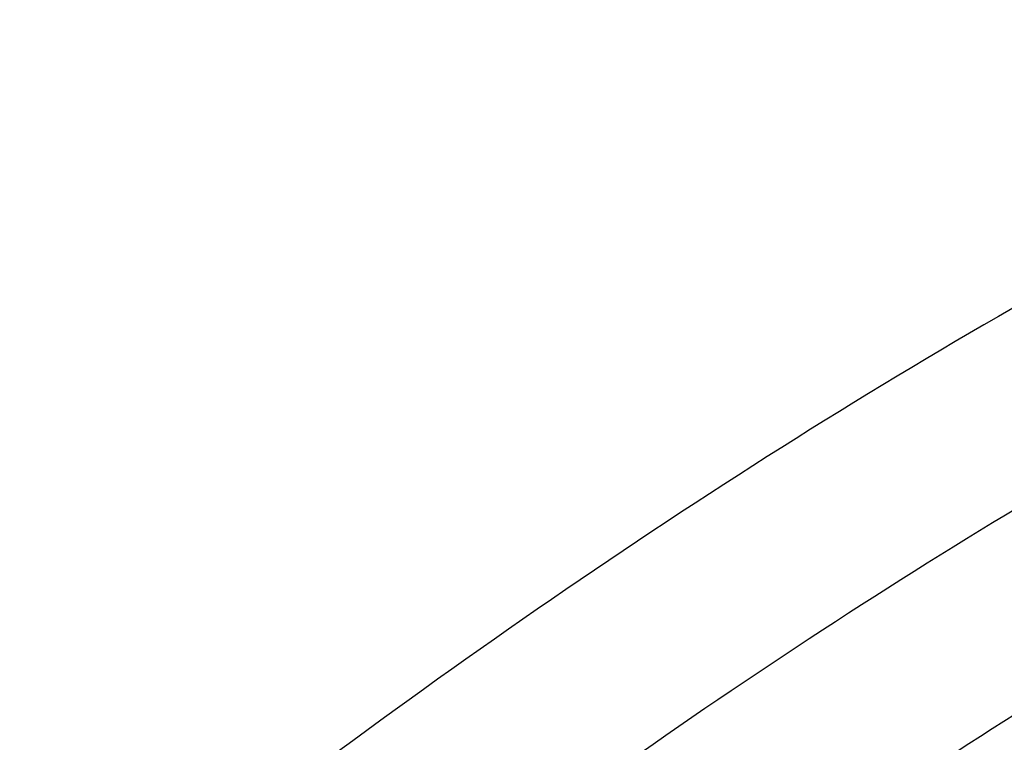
# Model space of a CAD drawing. Header units: millimetres. Extents: x -110 to 102, y -155 to 109.
# Tile 122 of 256: x -61.98 to -58.34, y 41.18 to 43.86. Entities that reach past the tile are written whole.
import ezdxf

# ---------------------------------------------------------------- set-up
doc = ezdxf.new("R2010")
doc.units = ezdxf.units.MM
doc.header["$MEASUREMENT"] = 0
doc.layers.add('surfs', color=7, linetype='Continuous', true_color=0x007f00)

msp = doc.modelspace()

# ---------------------------------------------------------------- linework, layer by layer
at = {"layer": 'surfs'}
for points in [[(-60.9157, 53.8302, 6.4363), (-61.6493, 53.5323, 5.6807), (-63.2383, 52.7248, 4.464), (-65.7023, 51.1013, 3.5592), (-68.0796, 49.2411, 3.4682), (-70.3661, 47.2995, 3.7893), (-72.4061, 45.2684, 4.8245), (-73.4885, 43.9047, 6.0498), (-73.89, 43.2607, 6.8227)], [(-60.5527, 53.2811, 6.2756), (-61.2878, 52.9849, 5.5199), (-62.88, 52.1833, 4.3032), (-65.3505, 50.5727, 3.3981), (-67.7352, 48.7254, 3.3072), (-70.0267, 46.7919, 3.6297), (-72.0725, 44.7668, 4.667), (-73.1607, 43.4059, 5.8938), (-73.5665, 42.7631, 6.6675)], [(-60.1908, 52.7333, 6.1226), (-60.9279, 52.4383, 5.3666), (-62.5235, 51.6423, 4.1489), (-65.0001, 50.0447, 3.2418), (-67.3916, 48.2108, 3.1496), (-69.6875, 46.2859, 3.4741), (-71.7385, 44.267, 4.5146), (-72.8327, 42.9087, 5.7437), (-73.2433, 42.2668, 6.5185)], [(-59.8276, 52.1825, 5.9761), (-60.5672, 51.8886, 5.2199), (-62.1667, 51.0983, 4.0013), (-64.649, 49.5146, 3.0911), (-67.0469, 47.6948, 2.9964), (-69.3462, 45.7789, 3.3232), (-71.4017, 43.7661, 4.3674), (-72.5019, 42.4099, 5.5989), (-72.9177, 41.7682, 6.3744)], [(-59.466, 51.6327, 5.8369), (-60.2085, 51.3397, 5.0811), (-61.8121, 50.5554, 3.8622), (-64.2998, 48.9864, 2.9486), (-66.7034, 47.1814, 2.8505), (-69.0052, 45.2746, 3.1796), (-71.0643, 43.2678, 4.2274), (-72.1703, 41.9133, 5.4606), (-72.5916, 41.2714, 6.2363)], [(-59.1045, 51.0813, 5.7044), (-59.85, 50.7885, 4.9497), (-61.4571, 50.0093, 3.7315), (-63.9488, 48.4545, 2.8143), (-66.3569, 46.6647, 2.7121), (-68.6606, 44.768, 3.0436), (-70.7233, 42.7684, 4.0944), (-71.8358, 41.4164, 5.3283), (-72.2635, 40.7746, 6.1034)], [(-58.7451, 50.5301, 5.5788), (-59.4936, 50.2368, 4.8265), (-61.1036, 49.4618, 3.6105), (-63.5982, 47.9211, 2.6907), (-66.0098, 46.1468, 2.5838), (-68.3143, 44.2609, 2.9173), (-70.3801, 42.2696, 3.97), (-71.4993, 40.9209, 5.2028), (-71.9338, 40.2794, 5.9759)], [(-58.3881, 49.9719, 5.459), (-59.1396, 49.6794, 4.711), (-60.7523, 48.9114, 3.5004), (-63.2484, 47.3882, 2.5798), (-65.6619, 45.6317, 2.4686), (-67.9657, 43.7579, 2.8033), (-70.0333, 41.7751, 3.8556), (-71.1589, 40.4289, 5.0844), (-71.6003, 39.7868, 5.8536)], [(-56.2836, 43.7973, 4.6292), (-56.8101, 43.5799, 4.1228), (-57.9236, 43.0386, 3.2853), (-59.6491, 41.9905, 2.6082), (-61.3309, 40.779, 2.4929), (-62.9322, 39.4663, 2.7167), (-64.3889, 38.0719, 3.4439), (-65.2145, 37.1229, 4.2792), (-65.5633, 36.6648, 4.7929)], [(-56.2207, 43.1249, 4.5756), (-56.6936, 42.923, 4.1135), (-57.696, 42.4237, 3.3464), (-59.2577, 41.4624, 2.7225), (-60.7863, 40.3558, 2.6151), (-62.2457, 39.1618, 2.818), (-63.5775, 37.8999, 3.4832), (-64.3354, 37.0464, 4.2459), (-64.6572, 36.6358, 4.7138)], [(-56.1671, 42.449, 4.5256), (-56.5833, 42.2644, 4.1082), (-57.4692, 41.8106, 3.4127), (-58.8607, 40.9408, 2.8433), (-60.2319, 39.9438, 2.7448), (-61.547, 38.8734, 2.927), (-62.7532, 37.7489, 3.5298), (-63.4437, 36.994, 4.2195), (-63.7386, 36.6323, 4.6413)], [(-56.1159, 41.7729, 4.4786), (-56.4738, 41.6061, 4.1059), (-57.2406, 41.1986, 3.4819), (-58.4592, 40.4219, 2.9673), (-59.6706, 39.5362, 2.8781), (-60.84, 38.5914, 3.0401), (-61.9195, 37.6065, 3.581), (-62.5417, 36.9517, 4.1981), (-62.8093, 36.64, 4.5742)]]:
    msp.add_open_spline(points, degree=3, knots=[0, 0, 0, 0, 1.178306, 2.356612, 3.534919, 4.709102, 5.883286, 7.05747, 7.05747, 7.05747, 7.05747], dxfattribs=at)

doc.saveas('drawing.dxf')
